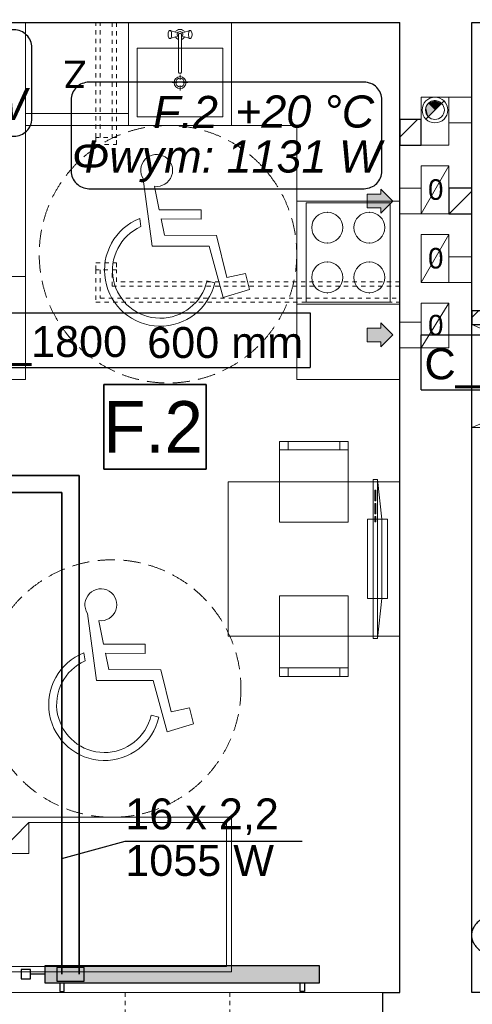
# Model space of a CAD drawing. Extents: x -220425 to -93252, y -20065 to 80294.
# Tile 11 of 103: x -184056 to -181420, y -9665 to -3929. Entities that reach past the tile are written whole.
import ezdxf
from ezdxf.lldxf.tags import DXFTag

# ---------------------------------------------------------------- set-up
doc = ezdxf.new("R2010")
doc.units = 0
doc.header["$MEASUREMENT"] = 0
doc.set_wipeout_variables(frame=1)
doc.linetypes.add('Hidden Line', pattern=[50, 25, -25])
doc.linetypes.add('Krawędzie ukryte', pattern=[150, 100, -50])
for name, color, linetype in [('#kan_san-op', 34, 'Continuous'), ('IS_Opisy_działek_Therm', 252, 'SOLID'), ('IS_Text_Konstrukcji', 7, 'Continuous'), ('IS_Text_Odbiornikow_Therm', 7, 'Continuous')]:
    doc.layers.add(name, color=color, linetype=linetype)
for name, color, linetype, lineweight in [('Arch kominy_Nr_Pióra__1', 7, 'Continuous', 25), ('Arch kominy_Nr_Pióra__10', 134, 'Continuous', 18), ('Arch kominy_Nr_Pióra__21', 7, 'Continuous', 9), ('Arch opisy_Nr_Pióra__21', 7, 'Continuous', 9), ('arch wypelnienia_Nr_Pióra__21', 7, 'Continuous', 9), ('Arch ściany nośne_Nr_Pióra__21', 7, 'Continuous', 9), ('Arch ściany nośne_Nr_Pióra__27', 7, 'Continuous', 30), ('INWENT. DRZWI_Nr_Pióra__101', 8, 'Continuous', 13), ('INWENT.ŚCIANY_Nr_Pióra__1', 7, 'Continuous', 25), ('INWENT.ŚCIANY_Nr_Pióra__101', 8, 'Continuous', 13), ('INWENT.ŚCIANY_Nr_Pióra__5', 7, 'Continuous', 13), ('IS_Powrót', 5, 'DASH', 35), ('IS_Zasilanie', 1, 'SOLID', 35), ('Istniejące kominy_Nr_Pióra__5', 7, 'Continuous', 13), ('PODKŁAD', 252, 'Continuous', 35)]:
    doc.layers.add(name, color=color, linetype=linetype, lineweight=lineweight)
for name, color, linetype, lineweight, true_color in [('Arch okna_Nr_Pióra__4', 7, 'Continuous', 9, 0x029e21), ('arch wypelnienia_Nr_Pióra__89', 7, 'Continuous', 20, 0x71cebe), ('Arch wyposarzenie_Nr_Pióra__2', 7, 'Continuous', 13, 0x7f7f7f), ('Arch wyposarzenie_Nr_Pióra__9', 7, 'Continuous', 13, 0x3dad99), ('Arch wyposazenie_Nr_Pióra__3', 7, 'Continuous', 18, 0xff6600), ('Arch wyposazenie_Nr_Pióra__9', 7, 'Continuous', 13, 0x3dad99)]:
    doc.layers.add(name, color=color, linetype=linetype, lineweight=lineweight, true_color=true_color)
for name, color, linetype, true_color in [('IS_Armatura_podłączeniowa_grz._dolnozas.', 7, 'SOLID', 0x000000), ('IS_Armatura_Therm', 7, 'SOLID', 0x000000), ('IS_Grafika', 7, 'SOLID', 0x000000), ('IS_Grzejniki_Plan_rzut', 7, 'SOLID', 0x000000)]:
    doc.layers.add(name, color=color, linetype=linetype, true_color=true_color)
doc.styles.add('GENERATED_STYLE_4', font='txt')
doc.styles.add('GENERATED_STYLE_6', font='txt')
doc.styles.get("Standard").update_dxf_attribs({"font": 'txt', "bigfont": 'BIGFONT.SHX'})
tags = doc.linetypes.add('DASH', pattern=[15, 10, -5]).pattern_tags.tags
tags[6:7] = [DXFTag(74, 4), DXFTag(75, 0), DXFTag(340, '0'), DXFTag(46, 0.0), DXFTag(50, 0.0), DXFTag(44, 0.0), DXFTag(45, 0.0)]
tags[4:5] = [DXFTag(74, 4), DXFTag(75, 0), DXFTag(340, '0'), DXFTag(46, 0.0), DXFTag(50, 0.0), DXFTag(44, 0.0), DXFTag(45, 0.0)]
tags = doc.linetypes.add('SOLID', pattern=[10, 10, 0]).pattern_tags.tags
tags[6:7] = [DXFTag(74, 4), DXFTag(75, 0), DXFTag(340, '0'), DXFTag(46, 0.0), DXFTag(50, 0.0), DXFTag(44, 0.0), DXFTag(45, 0.0)]
tags[4:5] = [DXFTag(74, 4), DXFTag(75, 0), DXFTag(340, '0'), DXFTag(46, 0.0), DXFTag(50, 0.0), DXFTag(44, 0.0), DXFTag(45, 0.0)]
pattern_1 = [(45, (0, 0), (-91.92388, 91.92388), [])]

# ---------------------------------------------------------------- blocks, each defined once
blk = doc.blocks.new('parter')
at = {"layer": 'Arch ściany nośne_Nr_Pióra__21', "linetype": 'Continuous'}
h = blk.add_hatch(dxfattribs=at)
h.set_pattern_fill('Common_Brick', color=252, style=0, pattern_type=2)
h.set_pattern_definition(pattern_1)
h.paths.add_polyline_path([(-181717.4, -4660.1), (-181717.4, -4510.1), (-181842.4, -4510.1), (-181842.4, -4660.1)], flags=0)
h = blk.add_hatch(dxfattribs=at)
h.set_pattern_fill('Common_Brick', color=252, style=0, pattern_type=2)
h.set_pattern_definition(pattern_1)
h.paths.add_polyline_path([(-181422.4, -5060.1), (-181422.4, -4910.1), (-181557.4, -4910.1), (-181557.4, -5060.1)], flags=0)
h = blk.add_hatch(dxfattribs=at)
h.set_pattern_fill('Common_Brick', color=252, style=0, pattern_type=2)
h.set_pattern_definition(pattern_1)
h.paths.add_polyline_path([(-178672.4, -5625.1), (-181422.4, -5625.1), (-181422.4, -5705.1), (-178672.4, -5705.1)], flags=0)
at = {"color": 252}
for p, q in [((-183566.5, -6547.6), (-183566.5, -6053.5)), ((-183566.5, -6053.5), (-182970.8, -6053.5)), ((-182970.8, -6053.5), (-182970.8, -6547.6)), ((-182970.8, -6547.6), (-183566.5, -6547.6))]:
    blk.add_line(p, q, dxfattribs=at)
at = {"layer": 'Arch kominy_Nr_Pióra__1', "color": 252, "linetype": 'Continuous'}
for points in [[(-181952.4, -5055.1), (-181952.4, -4915.1), (-181882.4, -4985.1)], [(-181952.4, -5025.1), (-182032.4, -4945.1), (-181952.4, -4945.1)], [(-182032.4, -5025.1), (-182032.4, -4945.1), (-181952.4, -5025.1)], [(-181952.4, -5805.1), (-182032.4, -5725.1), (-181952.4, -5725.1)], [(-182032.4, -5805.1), (-182032.4, -5725.1), (-181952.4, -5805.1)], [(-181952.4, -5835.1), (-181952.4, -5695.1), (-181882.4, -5765.1)]]:
    blk.add_solid(points, dxfattribs=at)
at = {"layer": 'Arch kominy_Nr_Pióra__21', "color": 252, "linetype": 'Continuous'}
for p, q in [((-181584.3, -4402.1), (-181690.4, -4508.2)), ((-181557.4, -4380.1), (-181422.4, -4380.1)), ((-181422.4, -4380.1), (-181422.4, -4530.1)), ((-181557.4, -4530.1), (-181422.4, -4530.1)), ((-181952.4, -4915.1), (-181882.4, -4985.1)), ((-181952.4, -4945.1), (-181952.4, -4915.1)), ((-181717.4, -4910.1), (-181842.4, -4910.1)), ((-181842.4, -4910.1), (-181842.4, -5060.1)), ((-182032.4, -4945.1), (-181952.4, -4945.1)), ((-182032.4, -4945.1), (-182032.4, -5025.1)), ((-181882.4, -4985.1), (-181952.4, -5055.1)), ((-182032.4, -5025.1), (-181952.4, -5025.1)), ((-181952.4, -5025.1), (-181952.4, -5055.1)), ((-181717.4, -5060.1), (-181842.4, -5060.1)), ((-181557.4, -5310.1), (-181422.4, -5310.1)), ((-181422.4, -5310.1), (-181422.4, -5460.1)), ((-181557.4, -5460.1), (-181422.4, -5460.1)), ((-182032.4, -5725.1), (-181952.4, -5725.1)), ((-182032.4, -5725.1), (-182032.4, -5805.1)), ((-181952.4, -5695.1), (-181882.4, -5765.1)), ((-181952.4, -5725.1), (-181952.4, -5695.1)), ((-181717.4, -5690.1), (-181842.4, -5690.1)), ((-181842.4, -5690.1), (-181842.4, -5840.1)), ((-181882.4, -5765.1), (-181952.4, -5835.1)), ((-182032.4, -5805.1), (-181952.4, -5805.1)), ((-181952.4, -5805.1), (-181952.4, -5835.1)), ((-181717.4, -5840.1), (-181842.4, -5840.1))]:
    blk.add_line(p, q, dxfattribs=at)
for radius in [75, 55]:
    blk.add_circle((-181637.4, -4455.1), radius, dxfattribs=at)
at = {"layer": 'Arch okna_Nr_Pióra__4', "color": 252, "linetype": 'Continuous'}
blk.add_line((-184332.4, -9595.1), (-181942.4, -9595.1), dxfattribs=at)
at = {"layer": 'Arch opisy_Nr_Pióra__21', "color": 252, "linetype": 'Continuous'}
for p, q in [((-183566.5, -6547.6), (-183566.5, -6053.5)), ((-183566.5, -6053.5), (-182970.8, -6053.5)), ((-182970.8, -6053.5), (-182970.8, -6547.6)), ((-182970.8, -6547.6), (-183566.5, -6547.6))]:
    blk.add_line(p, q, dxfattribs=at)
at = {"layer": 'Arch opisy_Nr_Pióra__21', "color": 252, "linetype": 'Krawędzie ukryte'}
for centre in [(-183192.4, -5295.1), (-183517.4, -7825.1)]:
    blk.add_circle(centre, 750, dxfattribs=at)
at = {"layer": 'arch wypelnienia_Nr_Pióra__21', "color": 252, "linetype": 'Continuous'}
blk.add_line((-181676.3, -4494), (-181598.5, -4416.3), dxfattribs=at)
for start, end in [(45, 180), (180, 225)]:
    blk.add_arc((-181637.4, -4455.1), 55, start, end, dxfattribs=at)
at = {"layer": 'arch wypelnienia_Nr_Pióra__89', "color": 252, "linetype": 'Continuous'}
for points in [[(-181676.3, -4494), (-181688.2, -4445), (-181676.3, -4416.3)], [(-181637.4, -4455.1), (-181676.3, -4416.3), (-181637.4, -4400.1)], [(-181676.3, -4494), (-181676.3, -4416.3), (-181637.4, -4455.1)], [(-181637.4, -4455.1), (-181637.4, -4400.1), (-181598.5, -4416.3)], [(-181688.2, -4476.2), (-181692.4, -4455.1), (-181688.2, -4445)], [(-181688.2, -4476.2), (-181688.2, -4445), (-181676.3, -4494)]]:
    blk.add_solid(points, dxfattribs=at)
at = {"layer": 'Arch wyposarzenie_Nr_Pióra__2', "color": 252, "linetype": 'Continuous'}
for p, q in [((-183336.1, -4858.1), (-183284, -5247.3)), ((-183243.2, -5036.1), (-183270.7, -4901.3)), ((-182999.7, -5037.1), (-183243.2, -5036.1)), ((-182999.9, -5090.4), (-182999.7, -5037.1)), ((-183356.9, -5086.7), (-183350.5, -5134.4)), ((-183232.3, -5089.4), (-182999.9, -5090.4)), ((-183212.9, -5184.7), (-183232.3, -5089.4)), ((-182909.8, -5185.9), (-183212.9, -5184.7)), ((-182849.6, -5430.4), (-182909.8, -5185.9)), ((-183284, -5247.3), (-182953.3, -5248.6)), ((-182953.3, -5248.6), (-182871.9, -5547.8)), ((-182741.4, -5406.8), (-182849.6, -5430.4)), ((-182718.2, -5501.3), (-182741.4, -5406.8)), ((-182920.3, -5461), (-182965.6, -5450.7)), ((-182871.9, -5547.8), (-182718.2, -5501.3)), ((-183661.1, -7388.1), (-183609, -7777.3)), ((-183568.2, -7566.1), (-183595.7, -7431.3)), ((-183324.7, -7567.1), (-183568.2, -7566.1)), ((-183324.9, -7620.4), (-183324.7, -7567.1)), ((-183681.9, -7616.7), (-183675.5, -7664.4)), ((-183557.3, -7619.4), (-183324.9, -7620.4)), ((-183537.9, -7714.7), (-183557.3, -7619.4)), ((-183234.8, -7715.9), (-183537.9, -7714.7)), ((-183174.6, -7960.4), (-183234.8, -7715.9)), ((-183609, -7777.3), (-183278.3, -7778.6)), ((-183278.3, -7778.6), (-183196.9, -8077.8)), ((-183066.4, -7936.8), (-183174.6, -7960.4)), ((-183043.2, -8031.3), (-183066.4, -7936.8)), ((-183245.3, -7991), (-183290.6, -7980.7)), ((-183196.9, -8077.8), (-183043.2, -8031.3))]:
    blk.add_line(p, q, dxfattribs=at)
for centre, major_axis, start_param, end_param in [((-183258.5, -4807), (92.9, 0), 4.583801, 10.008202), ((-183237.3, -5389), (325.1, 0), 1.947533, 6.059917), ((-183237.3, -5389), (278.7, 0), 1.989195, 6.059917), ((-183583.5, -7337), (92.9, 0), 4.583801, 10.008202), ((-183562.3, -7919), (325.1, 0), 1.947533, 6.059917), ((-183562.3, -7919), (278.7, 0), 1.989195, 6.059917)]:
    blk.add_ellipse(centre, major_axis=major_axis, ratio=0.999933, start_param=start_param, end_param=end_param, dxfattribs=at)
at = {"layer": 'Arch wyposarzenie_Nr_Pióra__9', "color": 252, "linetype": 'Continuous'}
for p, q in [((-183191.5, -4005.1), (-183192.3, -4011.7)), ((-183192.3, -4011.7), (-183192.3, -4018.6)), ((-183190, -3999.8), (-183191.5, -4005.1)), ((-183187.9, -3996.4), (-183190, -3999.8)), ((-183182.8, -3992.6), (-183187.9, -3996.4)), ((-183180, -3991.1), (-183182.8, -3992.6)), ((-183142.5, -4003.1), (-183180, -3991.1)), ((-183177.2, -3992.6), (-183180, -3991.1)), ((-183174.7, -3996.8), (-183177.2, -3992.6)), ((-183172.9, -4003.1), (-183174.7, -3996.8)), ((-183171.9, -4011), (-183172.9, -4003.1)), ((-183171.9, -4019.3), (-183171.9, -4011)), ((-183130.3, -4013.8), (-183130.3, -4234)), ((-183114.5, -4234), (-183114.5, -4013.8)), ((-183102.3, -4003.1), (-183064.8, -3991.1)), ((-183071.9, -4003.1), (-183072.9, -4011)), ((-183072.9, -4011), (-183072.9, -4019.3)), ((-183070.1, -3996.8), (-183071.9, -4003.1)), ((-183067.6, -3992.6), (-183070.1, -3996.8)), ((-183064.8, -3991.1), (-183067.6, -3992.6)), ((-183062, -3992.6), (-183064.8, -3991.1)), ((-183062, -3992.6), (-183056.8, -3996.4)), ((-183054.8, -3999.8), (-183056.8, -3996.4)), ((-183053.2, -4005.1), (-183054.8, -3999.8)), ((-183052.4, -4011.7), (-183053.2, -4005.1)), ((-183052.4, -4018.6), (-183052.4, -4011.7)), ((-183192.3, -4018.6), (-183191.5, -4025.1)), ((-183191.5, -4025.1), (-183190, -4030.5)), ((-183190, -4030.5), (-183187.9, -4033.9)), ((-183182.8, -4037.7), (-183187.9, -4033.9)), ((-183182.8, -4037.7), (-183180, -4039.1)), ((-183142.5, -4027.2), (-183180, -4039.1)), ((-183180, -4039.1), (-183177.2, -4037.7)), ((-183177.2, -4037.7), (-183174.7, -4033.5)), ((-183174.7, -4033.5), (-183172.9, -4027.1)), ((-183172.9, -4027.1), (-183171.9, -4019.3)), ((-183102.3, -4027.2), (-183064.8, -4039.1)), ((-183072.9, -4019.3), (-183071.9, -4027.1)), ((-183071.9, -4027.1), (-183070.1, -4033.5)), ((-183070.1, -4033.5), (-183067.6, -4037.7)), ((-183067.6, -4037.7), (-183064.8, -4039.1)), ((-183064.8, -4039.1), (-183062, -4037.7)), ((-183062, -4037.7), (-183056.8, -4033.9)), ((-183056.8, -4033.9), (-183054.8, -4030.5)), ((-183054.8, -4030.5), (-183053.2, -4025.1)), ((-183053.2, -4025.1), (-183052.4, -4018.6)), ((-183139.1, -4295.1), (-183167.9, -4295.1)), ((-183122.4, -4278.5), (-183122.4, -4249.7)), ((-183076.9, -4295.1), (-183105.7, -4295.1)), ((-183122.4, -4340.6), (-183122.4, -4311.8))]:
    blk.add_line(p, q, dxfattribs=at)
for radius in [35, 25]:
    blk.add_circle((-183122.4, -4295.1), radius, dxfattribs=at)
for centre, radius, start, end in [((-183122.4, -4015.1), 30, 27.97653, 152.02347), ((-183122.4, -4015.1), 16.8, 298.05488, 241.94512), ((-183122.4, -4015.1), 8, 10, 170), ((-183122.4, -4015.1), 30, 207.97653, 254.77469), ((-183122.4, -4015.1), 30, 285.22531, 332.02347), ((-183122.4, -4234), 7.88, 180, 0)]:
    blk.add_arc(centre, radius, start, end, dxfattribs=at)
at = {"layer": 'Arch wyposazenie_Nr_Pióra__3', "color": 252, "linetype": 'Continuous'}
for p, q in [((-181842.4, -4985.1), (-182442.4, -4985.1)), ((-182442.4, -5585.1), (-182442.4, -4985.1)), ((-181842.4, -5585.1), (-181842.4, -4985.1)), ((-181897.4, -4995.1), (-182387.4, -4995.1)), ((-182387.4, -4995.1), (-182387.4, -5575.1)), ((-181897.4, -5575.1), (-181897.4, -4995.1)), ((-181842.4, -5585.1), (-182442.4, -5585.1)), ((-182387.4, -5575.1), (-181897.4, -5575.1))]:
    blk.add_line(p, q, dxfattribs=at)
for centre, start, end in [((-182264.9, -5140.1), 90, 270), ((-182264.9, -5140.1), 270, 90), ((-182019.9, -5140.1), 90, 270), ((-182019.9, -5140.1), 270, 90), ((-182264.9, -5430.1), 90, 270), ((-182264.9, -5430.1), 270, 90), ((-182019.9, -5430.1), 90, 270), ((-182019.9, -5430.1), 270, 90)]:
    blk.add_arc(centre, 90, start, end, dxfattribs=at)
for p in [(-182264.9, -5050.1), (-182019.9, -5050.1), (-182264.9, -5230.1), (-182019.9, -5230.1), (-182264.9, -5340.1), (-182019.9, -5340.1), (-182264.9, -5520.1), (-182019.9, -5520.1)]:
    blk.add_point(p, dxfattribs=at)
at = {"layer": 'Arch wyposazenie_Nr_Pióra__9', "color": 252, "linetype": 'Continuous'}
for p, q in [((-184022.4, -4545.1), (-184022.4, -3945.1)), ((-184022.4, -3945.1), (-183422.4, -3945.1)), ((-183422.4, -4545.1), (-183422.4, -3945.1)), ((-183422.4, -3945.1), (-183422.4, -4545.1)), ((-183422.4, -3945.1), (-182822.4, -3945.1)), ((-182822.4, -4545.1), (-182822.4, -3945.1)), ((-183422.4, -3995.1), (-183422.4, -4495.1)), ((-183372.4, -4095.1), (-182872.4, -4095.1)), ((-183372.4, -4495.1), (-183372.4, -4095.1)), ((-182872.4, -4095.1), (-182872.4, -4495.1)), ((-183422.4, -4475.1), (-184022.4, -4475.1)), ((-182872.4, -4495.1), (-183372.4, -4495.1)), ((-184022.4, -4545.1), (-182442.4, -4545.1)), ((-184022.4, -6025.1), (-184022.4, -4545.1)), ((-183422.4, -4545.1), (-184022.4, -4545.1)), ((-183422.4, -4545.1), (-182822.4, -4545.1)), ((-182442.4, -4545.1), (-182442.4, -6025.1)), ((-184022.4, -5425.1), (-184622.4, -5425.1)), ((-184022.4, -6025.1), (-184022.4, -5425.1)), ((-180027.4, -6305.1), (-181422.4, -5705.1)), ((-181422.4, -6305.1), (-180027.4, -5705.1)), ((-184622.4, -6025.1), (-184022.4, -6025.1)), ((-182442.4, -6025.1), (-181842.4, -6025.1)), ((-180027.4, -6305.1), (-181422.4, -6305.1)), ((-182542.4, -6385.1), (-182542.4, -6855.1)), ((-182142.4, -6385.1), (-182542.4, -6385.1)), ((-182492.4, -6435.1), (-182492.4, -6385.1)), ((-182192.4, -6435.1), (-182192.4, -6385.1)), ((-182142.4, -6855.1), (-182142.4, -6385.1)), ((-182542.4, -6435.1), (-182142.4, -6435.1)), ((-181842.4, -6620.1), (-182842.4, -6620.1)), ((-182842.4, -6620.1), (-182842.4, -7520.1)), ((-181997.5, -6607.4), (-181972.5, -6607.4)), ((-181997.5, -7532.9), (-181997.5, -6607.4)), ((-181972.5, -6607.4), (-181947.5, -6838.8)), ((-181972.5, -7532.9), (-181972.5, -6607.4)), ((-181842.4, -7520.1), (-181842.4, -6620.1)), ((-181987.5, -6669.1), (-181987.5, -6730.8)), ((-181981.2, -6669.1), (-181987.5, -6669.1)), ((-181981.2, -6730.8), (-181981.2, -6669.1)), ((-181987.5, -6730.8), (-181981.2, -6730.8)), ((-181981.2, -6746.2), (-181987.5, -6746.2)), ((-181987.5, -6746.2), (-181987.5, -6807.9)), ((-181981.2, -6807.9), (-181981.2, -6746.2)), ((-181987.5, -6807.9), (-181981.2, -6807.9)), ((-181987.5, -6823.3), (-181987.5, -6854.2)), ((-181981.2, -6823.3), (-181987.5, -6823.3)), ((-181981.2, -6854.2), (-181981.2, -6823.3)), ((-182542.4, -6855.1), (-182142.4, -6855.1)), ((-182030.3, -7301.5), (-182030.3, -6838.8)), ((-182030.3, -6838.8), (-181914.6, -6838.8)), ((-181987.5, -6854.2), (-181981.2, -6854.2)), ((-181947.5, -6838.8), (-181947.5, -7301.5)), ((-181914.6, -6838.8), (-181914.6, -7301.5)), ((-182542.4, -7755.1), (-182542.4, -7285.1)), ((-182542.4, -7285.1), (-182142.4, -7285.1)), ((-182142.4, -7285.1), (-182142.4, -7755.1)), ((-181914.6, -7301.5), (-182030.3, -7301.5)), ((-181947.5, -7301.5), (-181972.5, -7532.9)), ((-182842.4, -7520.1), (-181842.4, -7520.1)), ((-181972.5, -7532.9), (-181997.5, -7532.9)), ((-182542.4, -7705.1), (-182142.4, -7705.1)), ((-182492.4, -7705.1), (-182492.4, -7755.1)), ((-182192.4, -7705.1), (-182192.4, -7755.1)), ((-182142.4, -7755.1), (-182542.4, -7755.1)), ((-184622.4, -8575.1), (-182822.4, -8575.1)), ((-182822.4, -8575.1), (-182822.4, -9475.1)), ((-184182.4, -8785.1), (-184002.4, -8605.1)), ((-184002.4, -8605.1), (-184002.4, -8785.1)), ((-184002.4, -8605.1), (-182852.4, -8605.1)), ((-182852.4, -8605.1), (-182852.4, -9445.1)), ((-184182.4, -8785.1), (-184002.4, -8785.1)), ((-182852.4, -9445.1), (-184182.4, -9445.1)), ((-182822.4, -9475.1), (-184622.4, -9475.1))]:
    blk.add_line(p, q, dxfattribs=at)
at = {"layer": 'Arch ściany nośne_Nr_Pióra__27', "color": 252, "linetype": 'Continuous'}
for p, q in [((-181842.4, -4510.1), (-181842.4, -4660.1)), ((-181717.4, -4510.1), (-181842.4, -4510.1)), ((-181717.4, -4660.1), (-181717.4, -4510.1)), ((-181842.4, -4660.1), (-181717.4, -4660.1)), ((-181557.4, -4910.1), (-181557.4, -5060.1)), ((-181422.4, -4910.1), (-181557.4, -4910.1)), ((-181422.4, -5060.1), (-181422.4, -4910.1)), ((-181557.4, -5060.1), (-181422.4, -5060.1)), ((-181422.4, -5625.1), (-181422.4, -5705.1)), ((-178672.4, -5625.1), (-181422.4, -5625.1)), ((-181422.4, -5705.1), (-178672.4, -5705.1))]:
    blk.add_line(p, q, dxfattribs=at)
at = {"layer": 'INWENT. DRZWI_Nr_Pióra__101', "color": 252, "linetype": 'Hidden Line'}
for p, q in [((-183612.4, -4615.1), (-183612.4, -4655.1)), ((-183492.4, -4655.1), (-183492.4, -4615.1)), ((-183612.4, -4655.1), (-183492.4, -4655.1)), ((-183612.4, -5345.1), (-183492.4, -5345.1)), ((-183612.4, -5385.1), (-183612.4, -5345.1)), ((-183492.4, -5345.1), (-183492.4, -5385.1))]:
    blk.add_line(p, q, dxfattribs=at)
at = {"layer": 'INWENT.ŚCIANY_Nr_Pióra__1', "color": 252, "linetype": 'Continuous'}
for p, q in [((-184622.4, -3945.1), (-181842.4, -3945.1)), ((-181842.4, -9595.1), (-181842.4, -3945.1)), ((-181422.4, -3945.1), (-180792.4, -3945.1)), ((-181422.4, -9595.1), (-181422.4, -3945.1)), ((-181942.4, -9595.1), (-181842.4, -9595.1)), ((-181942.4, -9595.1), (-181942.4, -10015.1)), ((-181342.4, -9595.1), (-181422.4, -9595.1))]:
    blk.add_line(p, q, dxfattribs=at)
at = {"layer": 'INWENT.ŚCIANY_Nr_Pióra__101', "color": 252, "linetype": 'Hidden Line'}
for p, q in [((-183612.4, -4615.1), (-183612.4, -3945.1)), ((-183587.4, -4615.1), (-183587.4, -3945.1)), ((-183517.4, -3945.1), (-183517.4, -4615.1)), ((-183492.4, -3945.1), (-183492.4, -4615.1)), ((-183492.4, -4615.1), (-183612.4, -4615.1)), ((-183612.4, -5385.1), (-183612.4, -5575.1)), ((-183492.4, -5385.1), (-183612.4, -5385.1)), ((-183587.4, -5385.1), (-183587.4, -5550.1)), ((-183517.4, -5480.1), (-183517.4, -5385.1)), ((-183492.4, -5455.1), (-183492.4, -5385.1)), ((-181842.4, -5480.1), (-183517.4, -5480.1)), ((-181842.4, -5455.1), (-183492.4, -5455.1)), ((-183587.4, -5550.1), (-181842.4, -5550.1)), ((-183612.4, -5575.1), (-181842.4, -5575.1)), ((-183442.4, -9595.1), (-182832.4, -9595.1)), ((-183442.4, -9595.1), (-183442.4, -10015.1)), ((-182832.4, -9595.1), (-182832.4, -10015.1))]:
    blk.add_line(p, q, dxfattribs=at)
at = {"layer": 'INWENT.ŚCIANY_Nr_Pióra__5', "color": 252, "linetype": 'Continuous'}
blk.add_line((-183492.4, -3945.1), (-183612.4, -3945.1), dxfattribs=at)
at = {"layer": 'Istniejące kominy_Nr_Pióra__5', "color": 252, "linetype": 'Continuous'}
for p, q in [((-181557.4, -4380.1), (-181717.4, -4380.1)), ((-181717.4, -4660.1), (-181717.4, -4380.1)), ((-181557.4, -4380.1), (-181557.4, -4660.1)), ((-181717.4, -4510.1), (-181842.4, -4510.1)), ((-181717.4, -4660.1), (-181842.4, -4660.1)), ((-181557.4, -4660.1), (-181717.4, -4660.1)), ((-181717.4, -5060.1), (-181717.4, -4780.1)), ((-181717.4, -5060.1), (-181557.4, -4780.1)), ((-181557.4, -4780.1), (-181717.4, -4780.1)), ((-181557.4, -4780.1), (-181557.4, -5060.1)), ((-181717.4, -4910.1), (-181842.4, -4910.1)), ((-181557.4, -4910.1), (-181422.4, -4910.1)), ((-181717.4, -5060.1), (-181842.4, -5060.1)), ((-181557.4, -5060.1), (-181717.4, -5060.1)), ((-181557.4, -5060.1), (-181422.4, -5060.1)), ((-181717.4, -5460.1), (-181717.4, -5180.1)), ((-181717.4, -5460.1), (-181557.4, -5180.1)), ((-181557.4, -5180.1), (-181717.4, -5180.1)), ((-181557.4, -5180.1), (-181557.4, -5460.1)), ((-181557.4, -5310.1), (-181422.4, -5310.1)), ((-181557.4, -5460.1), (-181717.4, -5460.1)), ((-181557.4, -5460.1), (-181422.4, -5460.1)), ((-181717.4, -5840.1), (-181717.4, -5580.1)), ((-181717.4, -5840.1), (-181557.4, -5580.1)), ((-181557.4, -5580.1), (-181717.4, -5580.1)), ((-181557.4, -5580.1), (-181557.4, -5840.1)), ((-181717.4, -5690.1), (-181842.4, -5690.1)), ((-181717.4, -5840.1), (-181842.4, -5840.1)), ((-181557.4, -5840.1), (-181717.4, -5840.1))]:
    blk.add_line(p, q, dxfattribs=at)
at = {"layer": 'Arch kominy_Nr_Pióra__10', "color": 252, "linetype": 'Continuous', "style": 'GENERATED_STYLE_6'}
for p in [(-181677.4, -4978.3), (-181677.4, -5378.3), (-181677.4, -5768.3)]:
    blk.add_text('0', height=120, dxfattribs=at).set_placement(p)
at = {"layer": 'Arch opisy_Nr_Pióra__21', "color": 252, "linetype": 'Continuous', "style": 'GENERATED_STYLE_4'}
blk.add_text('F.2', height=300, dxfattribs=at).set_placement((-183568.7, -6450.6))
at = {"layer": 'Arch wyposazenie_Nr_Pióra__9', "color": 252, "linetype": 'Continuous', "style": 'GENERATED_STYLE_6'}
blk.add_text('Z', height=160, rotation=180, dxfattribs=at).set_placement((-183669, -4166.9))

msp = doc.modelspace()

# ---------------------------------------------------------------- hatches: boundary and pattern name
at = {"layer": 'IS_Grzejniki_Plan_rzut', "ltscale": 10}
msp.add_hatch(color=1, dxfattribs=at).paths.add_polyline_path([(-183909.9, -9539.5), (-182309.9, -9539.5), (-182309.9, -9439.5), (-183909.9, -9439.5)])

# ---------------------------------------------------------------- linework, layer by layer
at = {"layer": 'IS_Armatura_podłączeniowa_grz._dolnozas.', "ltscale": 10}
for p, q in [((-183679.9, -9449.5), (-183839.9, -9449.5)), ((-183839.9, -9449.5), (-183839.9, -9529.5)), ((-183679.9, -9529.5), (-183679.9, -9449.5)), ((-183839.9, -9529.5), (-183679.9, -9529.5)), ((-183839.9, -9529.5), (-183839.9, -9529.5))]:
    msp.add_line(p, q, dxfattribs=at)
at = {"layer": 'IS_Armatura_Therm', "ltscale": 10}
for p, q in [((-183992.4, -9462), (-184047.4, -9462)), ((-184047.4, -9462), (-184047.4, -9517)), ((-183992.4, -9517), (-183992.4, -9462)), ((-184047.4, -9517), (-183992.4, -9517)), ((-183909.9, -9489.5), (-183992.4, -9489.5))]:
    msp.add_line(p, q, dxfattribs=at)
at = {"layer": 'IS_Grafika', "ltscale": 10}
for points, knots in [([(-181190, -9119.3), (-181201.5, -9119.3), (-181224.2, -9120.3), (-181257.3, -9124.8), (-181288.4, -9132), (-181317.2, -9141.7), (-181343.4, -9153.7), (-181366.6, -9167.7), (-181386.5, -9183.7), (-181402.7, -9201.3), (-181414.9, -9220.5), (-181422.5, -9241.1), (-181424.2, -9255.4), (-181424.2, -9262.5)], [0, 0, 0, 0, 34.648369, 67.991431, 99.921928, 130.327175, 159.10543, 186.187277, 211.564815, 235.331895, 257.736797, 279.240448, 300.554985, 300.554985, 300.554985, 300.554985]), ([(-181424.2, -9262.5), (-181424.2, -9269.6), (-181422.5, -9283.9), (-181414.9, -9304.5), (-181402.7, -9323.7), (-181386.5, -9341.3), (-181366.6, -9357.3), (-181343.4, -9371.3), (-181317.2, -9383.3), (-181288.4, -9393), (-181257.3, -9400.2), (-181224.2, -9404.7), (-181201.5, -9405.7), (-181190, -9405.7)], [0, 0, 0, 0, 21.314537, 42.818188, 65.223089, 88.99017, 114.367708, 141.449554, 170.227809, 200.633057, 232.563554, 265.906616, 300.554985, 300.554985, 300.554985, 300.554985])]:
    msp.add_open_spline(points, degree=3, knots=knots, dxfattribs=at)
at = {"layer": 'IS_Grzejniki_Plan_rzut', "color": 1, "ltscale": 10}
for p, q in [((-182309.9, -9439.5), (-183909.9, -9439.5)), ((-183909.9, -9439.5), (-183909.9, -9539.5)), ((-182309.9, -9539.5), (-182309.9, -9439.5)), ((-183909.9, -9539.5), (-182309.9, -9539.5)), ((-183909.9, -9539.5), (-183909.9, -9539.5)), ((-183822.4, -9539.5), (-183822.4, -9589.5)), ((-183797.4, -9589.5), (-183797.4, -9539.5)), ((-182422.4, -9589.5), (-182422.4, -9539.5)), ((-182397.4, -9539.5), (-182397.4, -9589.5)), ((-183822.4, -9589.5), (-183797.4, -9589.5)), ((-182397.4, -9589.5), (-182422.4, -9589.5))]:
    msp.add_line(p, q, dxfattribs=at)
at = {"layer": 'IS_Opisy_działek_Therm', "color": 18, "ltscale": 10, "true_color": 0x000000}
for p, q in [((-183809.9, -8815.4), (-183441.3, -8714.8)), ((-183441.3, -8714.8), (-182411.3, -8714.8))]:
    msp.add_line(p, q, dxfattribs=at)
at = {"layer": 'IS_Powrót', "ltscale": 10}
for p, q in [((-183809.9, -6684), (-186335.2, -6684)), ((-183809.9, -9489.5), (-183809.9, -6684))]:
    msp.add_line(p, q, dxfattribs=at)
at = {"layer": 'IS_Text_Konstrukcji', "color": 18, "linetype": 'SOLID', "ltscale": 10, "true_color": 0x000000}
for points in [[(-185577.4, -4607.8), (-184089, -4607.8, 0.414214), (-183985.7, -4504.5), (-183985.7, -4091.1, 0.414214), (-184089, -3987.8), (-185577.4, -3987.8, 0.414214), (-185680.7, -4091.1), (-185680.7, -4504.5, 0.414214), (-185577.4, -4607.8)], [(-183653, -4913.1), (-182049.6, -4913.1, 0.414214), (-181946.3, -4809.8), (-181946.3, -4396.4, 0.414214), (-182049.6, -4293.1), (-183653, -4293.1, 0.414214), (-183756.3, -4396.4), (-183756.3, -4809.8, 0.414214), (-183653, -4913.1)]]:
    msp.add_lwpolyline(points, format="xyb", dxfattribs=at)
at = {"layer": 'IS_Text_Odbiornikow_Therm', "color": 18, "linetype": 'SOLID', "ltscale": 10, "true_color": 0x000000}
for p, q in [((-184974.1, -5635.5), (-182363.4, -5635.5)), ((-182363.4, -5635.5), (-182363.4, -5955.5)), ((-181718.4, -6085.5), (-181718.4, -5765.5)), ((-181718.4, -5765.5), (-179104.1, -5765.5)), ((-184974.1, -5955.5), (-182363.4, -5955.5)), ((-181718.4, -6085.5), (-179104.1, -6085.5))]:
    msp.add_line(p, q, dxfattribs=at)
at = {"layer": 'IS_Zasilanie', "ltscale": 10}
for p, q in [((-183709.9, -6584), (-186235.2, -6584)), ((-183709.9, -9489.5), (-183709.9, -6584))]:
    msp.add_line(p, q, dxfattribs=at)

# ---------------------------------------------------------------- block references
at = {"layer": 'PODKŁAD'}
msp.add_blockref('parter', (0, 0), dxfattribs=at)
msp.add_blockref('parter', (0, 0), dxfattribs=at)

# ---------------------------------------------------------------- texts
at = {"layer": 'IS_Opisy_działek_Therm', "color": 18, "ltscale": 10, "true_color": 0x000000, "char_height": 180}
for s, insert, attachment_point in [('\\fArial|b0|i0;16 x 2,2', (-183441.3, -8678.8), 7), ('\\fArial|b0|i0;1055 W', (-183441.3, -8736.4), 1)]:
    msp.add_mtext(s, dxfattribs=dict(at, insert=insert, attachment_point=attachment_point))
at = {"layer": 'IS_Text_Konstrukcji', "color": 18, "linetype": 'SOLID', "ltscale": 10, "true_color": 0x000000, "char_height": 187.2}
for s, insert, attachment_point in [('\\fArial|b0|i1;Φwym: 590 W', (-184845.7, -4326.6), 2), ('\\fArial|b0|i1;F.2', (-182901.3, -4559.9), 9), ('\\fArial|b0|i1;+20 °C', (-182801.3, -4559.9), 7), ('\\fArial|b0|i1;Φwym: 1131 W', (-182851.3, -4631.9), 2)]:
    msp.add_mtext(s, dxfattribs=dict(at, insert=insert, attachment_point=attachment_point))
at = {"layer": 'IS_Text_Odbiornikow_Therm', "color": 18, "linetype": 'SOLID', "ltscale": 10, "true_color": 0x000000, "char_height": 180, "attachment_point": 7}
for s, insert in [('\\fArial|b0|i0;600 mm', (-183313.4, -5901.9)), ('\\fArial|b0|i0;C_STD_1800', (-184954.1, -5945.5)), ('\\fArial|b0|i0;C_STD_1800', (-181698.4, -6075.5))]:
    msp.add_mtext(s, dxfattribs=dict(at, insert=insert))

# ---------------------------------------------------------------- next in the draw order: wipeouts: each hides what was drawn before it
at = {"ltscale": 10}
msp.add_wipeout([(-200770.3, 11108.9), (-158770.3, 11108.9), (-159380.3, 10498.9), (-198285.2, 10498.9), (-198285.2, -17981.1), (-159380.3, -17981.1), (-158770.3, -18591.1), (-200770.3, -18591.1)], dxfattribs=at).dxf.layer = '#kan_san-op'

doc.saveas('drawing.dxf')
